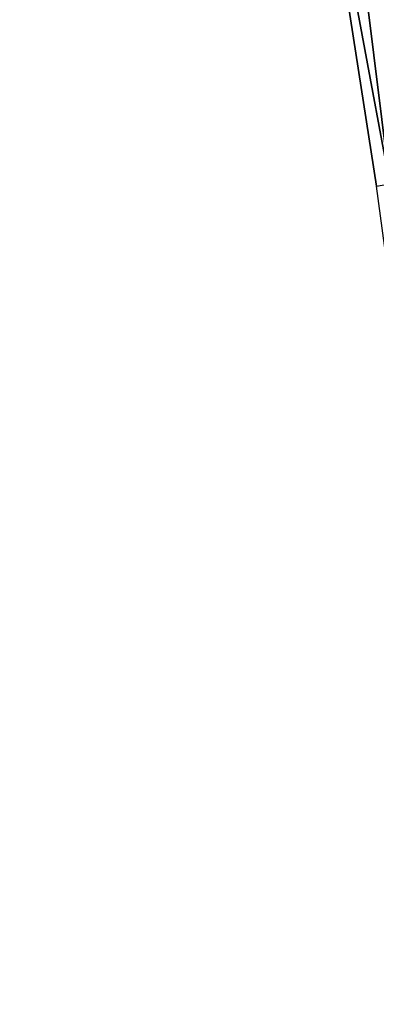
# Model space of a CAD drawing. Header units: feet. Extents: x 2004186 to 2014793, y 836912 to 864902.
# Tile 51 of 234: x 2010730 to 2010746, y 838548 to 838591. Entities that reach past the tile are written whole.
import ezdxf

# ---------------------------------------------------------------- set-up
doc = ezdxf.new("R2010")
doc.units = ezdxf.units.FT
doc.header["$LTSCALE"] = 100
doc.header["$MEASUREMENT"] = 0
doc.layers.add('I-77 SB_MM21-27-Surface-Border', color=7, linetype='Continuous')
doc.layers.add('I-77 SB_MM21-27-Surface-TIN', color=7, linetype='Continuous')

msp = doc.modelspace()

# ---------------------------------------------------------------- linework, layer by layer
at = {"layer": 'I-77 SB_MM21-27-Surface-Border', "color": 3, "linetype": 'ByBlock', "lineweight": -2}
msp.add_polyline3d([(2010785.399530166, 838367.43895447, 342.0827334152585), (2010782.712663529, 838387.2638689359, 341.7142667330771), (2010778.447601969, 838406.8255313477, 341.2989162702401), (2010775.168972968, 838426.5513608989, 340.9214477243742), (2010770.114866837, 838445.981079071, 340.4777245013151), (2010765.455382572, 838465.4761702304, 340.0633350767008), (2010761.979475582, 838485.1691150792, 339.7032889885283), (2010758.503401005, 838504.8630682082, 339.3599463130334), (2010755.224700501, 838524.5893279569, 339.006064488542), (2010751.757560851, 838544.3023964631, 338.6235747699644), (2010748.689020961, 838564.0656136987, 338.2329847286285), (2010746.015823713, 838583.8927601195, 337.9434272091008), (2010742.948018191, 838603.6544517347, 337.5945387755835), (2010739.485770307, 838623.3496860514, 337.2063414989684), (2010736.615289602, 838643.1439801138, 336.8547446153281), (2010734.337000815, 838663.034767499, 336.496269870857), (2010730.282657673, 838682.6329244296, 336.1057350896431)], dxfattribs=at)
at = {"layer": 'I-77 SB_MM21-27-Surface-TIN', "color": 128, "linetype": 'ByBlock', "lineweight": -2}
for points in [[(2010745.118364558, 838604.0144479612, 337.636848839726), (2010744.131828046, 838603.8509065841, 337.622636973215), (2010747.988830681, 838584.2202420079, 337.9913840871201)], [(2010746.10491855, 838604.1778837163, 337.6453760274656), (2010745.118364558, 838604.0144479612, 337.636848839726), (2010748.975336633, 838584.38396804, 338.0145912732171)], [(2010745.118364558, 838604.0144479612, 337.636848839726), (2010747.988830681, 838584.2202420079, 337.9913840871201), (2010748.975336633, 838584.38396804, 338.0145912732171)], [(2010744.131828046, 838603.8509065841, 337.622636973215), (2010742.948018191, 838603.6544517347, 337.5945387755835), (2010746.607717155, 838583.991056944, 337.9605170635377)], [(2010742.948018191, 838603.6544517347, 337.5945387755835), (2010746.015823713, 838583.8927601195, 337.9434272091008), (2010746.607717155, 838583.991056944, 337.9605170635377)], [(2010744.131828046, 838603.8509065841, 337.622636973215), (2010746.607717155, 838583.991056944, 337.9605170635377), (2010747.988830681, 838584.2202420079, 337.9913840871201)]]:
    msp.add_3dface(points, dxfattribs=at)

doc.saveas('drawing.dxf')
